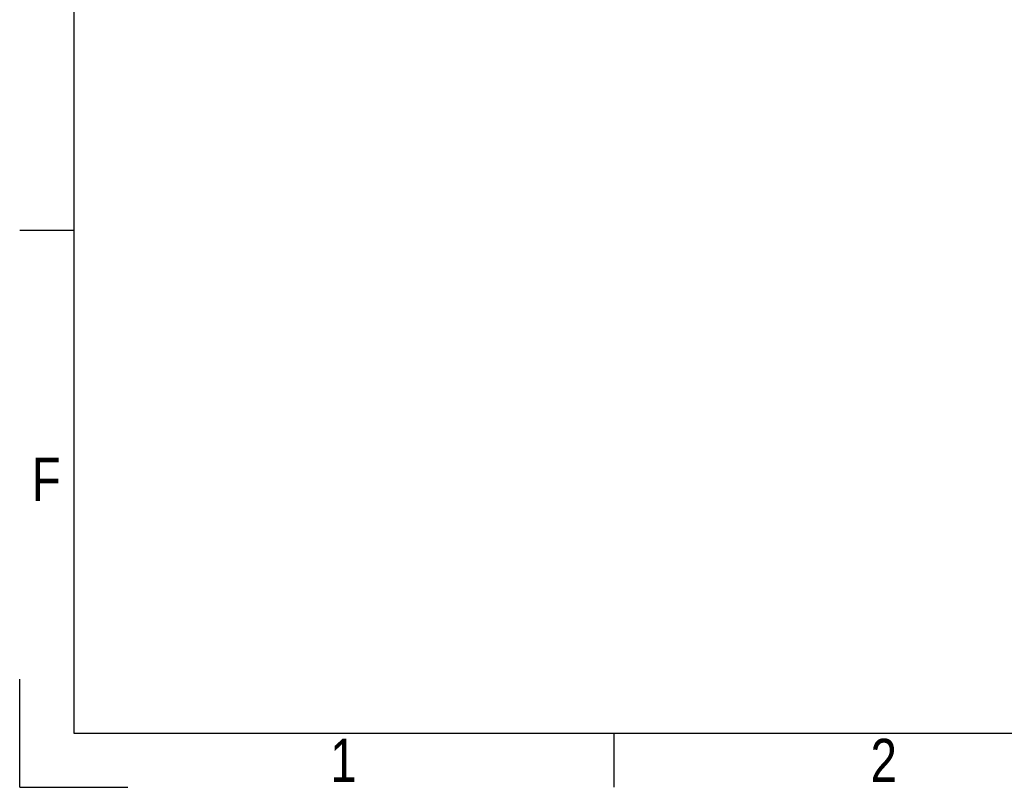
# Model space of a CAD drawing. Header units: millimetres. Extents: x 0 to 420, y 0 to 297.
# Tile 1 of 62: x 0 to 94, y 0 to 73. Entities that reach past the tile are written whole.
import ezdxf

# ---------------------------------------------------------------- set-up
doc = ezdxf.new("R2010")
doc.units = ezdxf.units.MM
doc.layers.add('CARTIGLIO', color=140, linetype='Continuous')
doc.styles.add('SLDTEXTSTYLE2', font='TXT', dxfattribs={"width": 0.821468})

msp = doc.modelspace()

# ---------------------------------------------------------------- linework, layer by layer
at = {"layer": 'CARTIGLIO', "linetype": 'Continuous'}
for p, q in [((5.18012, 291.82257), (5.18012, 5.171)), ((5.18012, 53.29121), (0.0059, 53.29121)), ((0.0059, -0.00321), (0.0059, 10.34522)), ((5.18012, 5.171), (414.8274, 5.171)), ((56.92228, -0.00321), (56.92228, 5.171)), ((0.0059, -0.00321), (10.35433, -0.00321))]:
    msp.add_line(p, q, dxfattribs=at)

# ---------------------------------------------------------------- texts
at = {"layer": 'CARTIGLIO', "char_height": 4.13937, "attachment_point": 2, "style": 'SLDTEXTSTYLE2'}
for s, insert in [('F', (2.54667, 31.543)), ('1', (31.00754, 4.63707)), ('2', (82.7497, 4.63707))]:
    msp.add_mtext(s, dxfattribs=dict(at, insert=insert))

doc.saveas('drawing.dxf')
